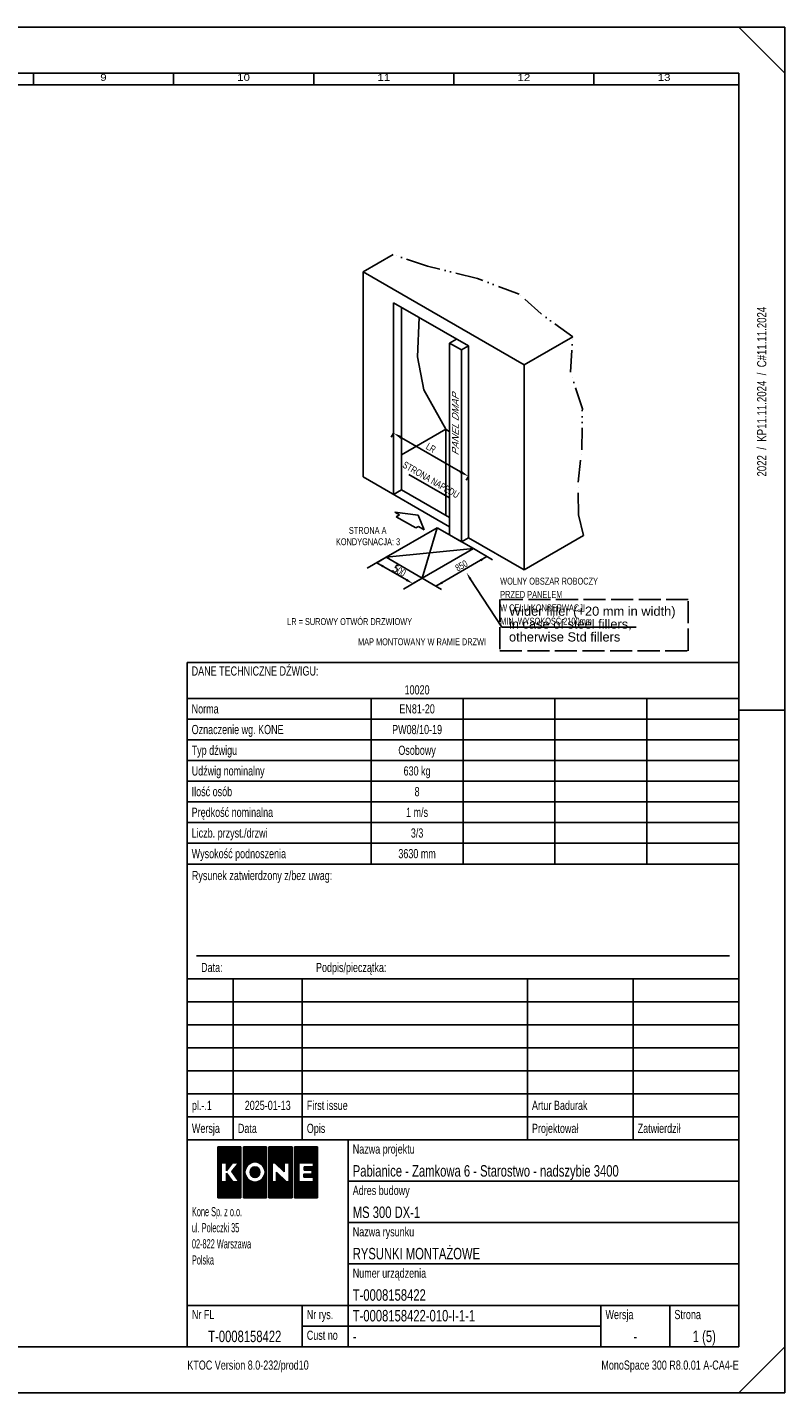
# Model space of a CAD drawing. Header units: millimetres. Extents: x 0 to 6300, y 0 to 4455.
# Tile 23 of 23: x 3828 to 6300, y 0 to 4455. Entities that reach past the tile are written whole.
import ezdxf
from ezdxf.enums import TextEntityAlignment as Align

# ---------------------------------------------------------------- set-up
doc = ezdxf.new("R2010")
doc.units = ezdxf.units.MM
doc.header["$LTSCALE"] = 6
doc.header["$PDSIZE"] = -3
doc.linetypes.add('ACAD_ISO02W100', pattern=[15, 12, -3])
doc.linetypes.add('ACAD_ISO12W100', pattern=[21, 12, -3, 0, -3, 0, -3])
for name, color, linetype in [('CONT_35', 2, 'Continuous'), ('CONT_50', 5, 'Continuous'), ('CONT_70', 4, 'Continuous'), ('DASH_25', 1, 'ACAD_ISO02W100'), ('DASHDD_25', 1, 'ACAD_ISO12W100'), ('DIM_35', 7, 'Continuous'), ('SHEET', 1, 'Continuous'), ('TEXT_35', 2, 'Continuous')]:
    doc.layers.add(name, color=color, linetype=linetype)
doc.styles.add('Arial', font='arial.ttf')
doc.styles.get("Standard").update_dxf_attribs({"font": 'arial.ttf'})
doc.styles.add('Text0.7_Arial', font='arial.ttf', dxfattribs={"width": 0.7})
doc.dimstyles.new('KONE_mm', dxfattribs={"dimscale": 15, "dimtxt": 2, "dimasz": 2, "dimexe": 1, "dimexo": 0, "dimgap": 1, "dimtad": 1, "dimdec": 0, "dimrnd": 0.01, "dimzin": 0, "dimdsep": 46, "dimtxsty": 'Arial', "dimsah": 1, "dimcen": 0, "dimclrd": 256, "dimclre": 256, "dimclrt": 256, "dimadec": 1, "dimazin": 2, "dimtfac": 1, "dimtdec": 0, "dimtmove": 0, "dimatfit": 3, "dimfxl": 1, "dimtolj": 1, "dimtzin": 0, "dimarcsym": 0})

# ---------------------------------------------------------------- blocks, each defined once
blk = doc.blocks.new('Border')
at = {"layer": 'CONT_50', "linetype": 'Continuous'}
blk.add_line((420, 148.5), (410, 148.5), dxfattribs=at)
blk.add_lwpolyline([(410, 10), (410, 287), (10, 287), (10, 10)], close=True, dxfattribs=at)
at = {"layer": 'SHEET', "linetype": 'Continuous'}
for p, q in [((420, 287), (410, 297)), ((256.5, 287), (256.5, 284.5)), ((287, 287), (287, 284.5)), ((317.5, 287), (317.5, 284.5)), ((348, 287), (348, 284.5)), ((378.5, 287), (378.5, 284.5)), ((410, 284.5), (12.5, 284.5)), ((290, 55), (410, 55)), ((290, 55), (290, 39)), ((325, 55), (325, 10)), ((325, 46), (410, 46)), ((290, 39), (290, 29)), ((325, 37), (410, 37)), ((290, 29), (290, 19)), ((325, 28), (410, 28)), ((290, 19), (410, 19)), ((290, 19), (290, 10)), ((315, 19), (315, 10)), ((380, 19), (380, 10)), ((395, 19), (395, 10)), ((380, 14.5), (315, 14.5)), ((420, 10), (410, 0))]:
    blk.add_line(p, q, dxfattribs=at)
blk.add_lwpolyline([(420, 0), (420, 297), (0, 297), (0, 0)], close=True, dxfattribs=at)
at = {"layer": 'SHEET', "width": 1.190476}
for s, p in [('9', (271.75, 286.1)), ('10', (302.25, 286.1)), ('11', (332.75, 286.1)), ('12', (363.25, 286.1)), ('13', (393.75, 286.1))]:
    blk.add_text(s, height=1.5, dxfattribs=at).set_placement(p, align=Align.MIDDLE)
blk = doc.blocks.new('KONE-logo')
at = {"layer": 'SHEET'}
for p, q in [((-14.48, 1.99), (-9.06, 7.41)), ((-14.48, 2.25), (-9.32, 7.41)), ((-14.48, 2.52), (-9.59, 7.41)), ((-14.48, 2.79), (-9.86, 7.41)), ((-14.48, 3.06), (-10.13, 7.41)), ((-14.48, 3.33), (-10.4, 7.41)), ((-14.48, 3.6), (-10.67, 7.41)), ((-14.48, 3.86), (-10.94, 7.41)), ((-14.48, 4.13), (-11.2, 7.41)), ((-14.48, 4.4), (-11.47, 7.41)), ((-14.48, 4.67), (-11.74, 7.41)), ((-14.48, 4.94), (-12.01, 7.41)), ((-14.48, 5.21), (-12.28, 7.41)), ((-14.48, 5.48), (-12.55, 7.41)), ((-14.48, 5.74), (-12.81, 7.41)), ((-14.48, 6.01), (-13.08, 7.41)), ((-14.48, 6.28), (-13.35, 7.41)), ((-14.48, 6.55), (-13.62, 7.41)), ((-14.48, 6.82), (-13.89, 7.41)), ((-14.48, 7.09), (-14.16, 7.41)), ((-14.48, 7.35), (-14.43, 7.41)), ((-14.48, 7.41), (-7.76, 7.41)), ((-14.48, -7.41), (-14.48, 7.41)), ((-13.42, 2.78), (-8.79, 7.41)), ((-13.15, 2.78), (-8.52, 7.41)), ((-12.88, 2.78), (-8.25, 7.41)), ((-12.61, 2.78), (-7.98, 7.41)), ((-12.35, 2.78), (-7.76, 7.36)), ((-12.08, 2.78), (-7.76, 7.09)), ((-12.01, 2.58), (-7.76, 6.83)), ((-12.01, 2.31), (-7.76, 6.56)), ((-12.01, 2.04), (-7.76, 6.29)), ((-12.01, 1.77), (-7.76, 6.02)), ((-12.01, 1.5), (-7.76, 5.75)), ((-12.01, 1.23), (-7.76, 5.48)), ((-12.01, 0.97), (-7.76, 5.21)), ((-9.93, 2.78), (-7.76, 4.95)), ((-9.66, 2.78), (-7.76, 4.68)), ((-9.39, 2.78), (-7.76, 4.41)), ((-9.12, 2.78), (-7.76, 4.14)), ((-7.76, 7.41), (-7.76, -7.41)), ((-7.07, 1.08), (-0.73, 7.41)), ((-7.07, 1.35), (-1, 7.41)), ((-7.07, 1.61), (-1.27, 7.41)), ((-7.07, 1.88), (-1.54, 7.41)), ((-7.07, 2.15), (-1.81, 7.41)), ((-7.07, 2.42), (-2.08, 7.41)), ((-7.07, 2.69), (-2.34, 7.41)), ((-7.07, 2.96), (-2.61, 7.41)), ((-7.07, 3.23), (-2.88, 7.41)), ((-7.07, 3.49), (-3.15, 7.41)), ((-7.07, 3.76), (-3.42, 7.41)), ((-7.07, 4.03), (-3.69, 7.41)), ((-7.07, 4.3), (-3.95, 7.41)), ((-7.07, 4.57), (-4.22, 7.41)), ((-7.07, 4.84), (-4.49, 7.41)), ((-7.07, 5.1), (-4.76, 7.41)), ((-7.07, 5.37), (-5.03, 7.41)), ((-7.07, 5.64), (-5.3, 7.41)), ((-7.07, 5.91), (-5.57, 7.41)), ((-7.07, 6.18), (-5.83, 7.41)), ((-7.07, 6.45), (-6.1, 7.41)), ((-7.07, 6.72), (-6.37, 7.41)), ((-7.07, 6.98), (-6.64, 7.41)), ((-7.07, 7.25), (-6.91, 7.41)), ((-7.07, 7.41), (-0.35, 7.41)), ((-7.07, -7.41), (-7.07, 7.41)), ((-5.6, 2.27), (-0.46, 7.41)), ((-4.87, 2.74), (-0.35, 7.26)), ((-4.45, 2.89), (-0.35, 6.99)), ((-4.11, 2.96), (-0.35, 6.72)), ((-3.82, 2.98), (-0.35, 6.45)), ((-3.55, 2.98), (-0.35, 6.19)), ((-3.3, 2.96), (-0.35, 5.92)), ((-3.08, 2.92), (-0.35, 5.65)), ((-2.86, 2.87), (-0.35, 5.38)), ((-2.66, 2.8), (-0.35, 5.11)), ((-2.47, 2.72), (-0.35, 4.84)), ((-2.3, 2.63), (-0.35, 4.58)), ((-2.13, 2.53), (-0.35, 4.31)), ((-1.97, 2.42), (-0.35, 4.04)), ((-0.35, 7.41), (-0.35, -7.41)), ((0.35, 2.05), (5.71, 7.41)), ((0.35, 2.32), (5.44, 7.41)), ((0.35, 2.59), (5.17, 7.41)), ((0.35, 2.85), (4.91, 7.41)), ((0.35, 3.12), (4.64, 7.41)), ((0.35, 3.39), (4.37, 7.41)), ((0.35, 3.66), (4.1, 7.41)), ((0.35, 3.93), (3.83, 7.41)), ((0.35, 4.2), (3.56, 7.41)), ((0.35, 4.47), (3.29, 7.41)), ((0.35, 4.73), (3.03, 7.41)), ((0.35, 5), (2.76, 7.41)), ((0.35, 5.27), (2.49, 7.41)), ((0.35, 5.54), (2.22, 7.41)), ((0.35, 5.81), (1.95, 7.41)), ((0.35, 6.08), (1.68, 7.41)), ((0.35, 6.34), (1.41, 7.41)), ((0.35, 6.61), (1.15, 7.41)), ((0.35, 6.88), (0.88, 7.41)), ((0.35, 7.15), (0.61, 7.41)), ((0.35, 7.41), (7.07, 7.41)), ((0.35, -7.41), (0.35, 7.41)), ((1.32, 2.75), (5.98, 7.41)), ((1.59, 2.75), (6.25, 7.41)), ((1.86, 2.75), (6.52, 7.41)), ((2.11, 2.74), (6.78, 7.41)), ((2.25, 2.61), (7.05, 7.41)), ((2.39, 2.48), (7.07, 7.16)), ((2.52, 2.34), (7.07, 6.89)), ((2.66, 2.21), (7.07, 6.62)), ((2.79, 2.08), (7.07, 6.35)), ((2.93, 1.95), (7.07, 6.08)), ((3.07, 1.81), (7.07, 5.82)), ((3.2, 1.68), (7.07, 5.55)), ((3.34, 1.55), (7.07, 5.28)), ((4.81, 2.75), (7.07, 5.01)), ((5.08, 2.75), (7.07, 4.74)), ((5.35, 2.75), (7.07, 4.47)), ((5.62, 2.75), (7.07, 4.2)), ((7.07, 7.41), (7.07, -7.41)), ((7.76, 1.68), (13.5, 7.41)), ((7.76, 1.95), (13.23, 7.41)), ((7.76, 2.21), (12.96, 7.41)), ((7.76, 2.48), (12.69, 7.41)), ((7.76, 2.75), (12.42, 7.41)), ((7.76, 3.02), (12.15, 7.41)), ((7.76, 3.29), (11.89, 7.41)), ((7.76, 3.56), (11.62, 7.41)), ((7.76, 3.83), (11.35, 7.41)), ((7.76, 4.09), (11.08, 7.41)), ((7.76, 4.36), (10.81, 7.41)), ((7.76, 4.63), (10.54, 7.41)), ((7.76, 4.9), (10.27, 7.41)), ((7.76, 5.17), (10.01, 7.41)), ((7.76, 5.44), (9.74, 7.41)), ((7.76, 5.71), (9.47, 7.41)), ((7.76, 5.97), (9.2, 7.41)), ((7.76, 6.24), (8.93, 7.41)), ((7.76, 6.51), (8.66, 7.41)), ((7.76, 6.78), (8.4, 7.41)), ((7.76, 7.05), (8.13, 7.41)), ((7.76, 7.32), (7.86, 7.41)), ((7.76, 7.41), (14.48, 7.41)), ((7.76, -7.41), (7.76, 7.41)), ((9.13, 2.78), (13.77, 7.41)), ((9.4, 2.78), (14.03, 7.41)), ((9.67, 2.78), (14.3, 7.41)), ((9.94, 2.78), (14.48, 7.32)), ((10.21, 2.78), (14.48, 7.06)), ((10.48, 2.78), (14.48, 6.79)), ((10.74, 2.78), (14.48, 6.52)), ((11.01, 2.78), (14.48, 6.25)), ((11.28, 2.78), (14.48, 5.98)), ((11.55, 2.78), (14.48, 5.71)), ((11.82, 2.78), (14.48, 5.44)), ((12.09, 2.78), (14.48, 5.18)), ((12.35, 2.78), (14.48, 4.91)), ((12.62, 2.78), (14.48, 4.64)), ((12.89, 2.78), (14.48, 4.37)), ((13.16, 2.78), (14.48, 4.1)), ((14.48, 7.41), (14.48, -7.41)), ((-14.48, 1.72), (-13.5, 2.69)), ((-14.48, 1.45), (-13.5, 2.43)), ((-14.48, 1.18), (-13.5, 2.16)), ((-14.48, 0.91), (-13.5, 1.89)), ((-14.48, 0.64), (-13.5, 1.62)), ((-14.48, 0.37), (-13.5, 1.35)), ((-14.48, 0.11), (-13.5, 1.08)), ((-14.48, -0.16), (-13.5, 0.82)), ((-14.48, -0.43), (-13.5, 0.55)), ((-14.48, -0.7), (-13.5, 0.28)), ((-14.48, -0.97), (-13.5, 0.01)), ((-13.5, 2.78), (-12.01, 2.78)), ((-13.5, -2.73), (-13.5, 2.78)), ((-12.01, 0.41), (-10.18, 2.78)), ((-12.01, 2.78), (-12.01, 0.41)), ((-12.01, 0.7), (-11.04, 1.67)), ((-12.01, 0.43), (-11.95, 0.49)), ((-8.43, 2.78), (-10.41, 0.21)), ((-10.41, 0.21), (-8.25, -2.73)), ((-10.39, 0.17), (-7.76, 2.8)), ((-10.28, 0.02), (-7.76, 2.53)), ((-10.18, 2.78), (-8.43, 2.78)), ((-10.16, -0.14), (-7.76, 2.26)), ((-10.05, -0.29), (-7.76, 1.99)), ((-9.93, -0.45), (-7.76, 1.72)), ((-9.82, -0.6), (-7.76, 1.46)), ((-9.71, 1.12), (-7.76, 3.07)), ((-9.71, -0.76), (-7.76, 1.19)), ((-9.59, -0.91), (-7.76, 0.92)), ((-9.48, -1.06), (-7.76, 0.65)), ((-9.36, -1.22), (-7.76, 0.38)), ((-9.25, -1.37), (-7.76, 0.11)), ((-8.86, 2.78), (-7.76, 3.87)), ((-8.81, 2.29), (-7.76, 3.34)), ((-8.59, 2.78), (-7.76, 3.6)), ((-7.07, 0.81), (-5.89, 1.98)), ((-7.07, 0.54), (-6.36, 1.25)), ((-7.07, 0.27), (-6.5, 0.84)), ((-7.07, 0), (-6.57, 0.5)), ((-7.07, -0.27), (-6.6, 0.2)), ((-5.1, 0.09), (-3.58, 1.61)), ((-5.09, -0.17), (-3.36, 1.56)), ((-5.07, 0.39), (-3.85, 1.61)), ((-5.05, -0.39), (-3.16, 1.49)), ((-4.98, -0.6), (-2.99, 1.39)), ((-4.94, 0.79), (-4.22, 1.51)), ((-4.9, -0.78), (-2.84, 1.27)), ((-4.79, -0.94), (-2.71, 1.14)), ((-4.67, -1.09), (-2.6, 0.99)), ((-4.53, -1.22), (-2.5, 0.81)), ((-4.38, -1.33), (-2.42, 0.63)), ((-4.2, -1.42), (-2.36, 0.42)), ((-4, -1.49), (-2.32, 0.18)), ((-1.82, 2.3), (-0.35, 3.77)), ((-1.68, 2.17), (-0.35, 3.5)), ((-1.54, 2.04), (-0.35, 3.23)), ((-1.42, 1.89), (-0.35, 2.96)), ((-1.31, 1.74), (-0.35, 2.7)), ((-1.2, 1.57), (-0.35, 2.43)), ((-1.1, 1.4), (-0.35, 2.16)), ((-1.02, 1.22), (-0.35, 1.89)), ((-0.94, 1.03), (-0.35, 1.62)), ((-0.88, 0.82), (-0.35, 1.35)), ((-0.84, -0.48), (-0.35, 0.01)), ((-0.83, 0.6), (-0.35, 1.09)), ((-0.8, 0.36), (-0.35, 0.82)), ((-0.8, -0.17), (-0.35, 0.28)), ((-0.79, 0.11), (-0.35, 0.55)), ((0.35, 1.78), (1.25, 2.68)), ((0.35, 1.51), (1.25, 2.41)), ((0.35, 1.24), (1.25, 2.14)), ((0.35, 0.97), (1.25, 1.88)), ((0.35, 0.71), (1.25, 1.61)), ((0.35, 0.44), (1.25, 1.34)), ((0.35, 0.17), (1.25, 1.07)), ((0.35, -0.1), (1.25, 0.8)), ((0.35, -0.37), (1.25, 0.53)), ((0.35, -0.64), (1.25, 0.27)), ((1.25, 2.75), (1.25, -2.73)), ((2.1, 2.75), (1.25, 2.75)), ((4.8, 0.13), (2.1, 2.75)), ((3.47, 1.42), (4.8, 2.74)), ((3.61, 1.28), (4.8, 2.48)), ((3.75, 1.15), (4.8, 2.21)), ((3.88, 1.02), (4.8, 1.94)), ((4.02, 0.89), (4.8, 1.67)), ((4.16, 0.76), (4.8, 1.4)), ((4.29, 0.62), (4.8, 1.13)), ((4.43, 0.49), (4.8, 0.86)), ((4.56, 0.36), (4.8, 0.6)), ((4.7, 0.23), (4.8, 0.33)), ((4.8, 2.75), (4.8, 0.13)), ((6.22, 2.75), (4.8, 2.75)), ((5.89, 2.75), (7.07, 3.94)), ((6.15, 2.75), (7.07, 3.67)), ((6.22, 2.55), (7.07, 3.4)), ((6.22, 2.28), (7.07, 3.13)), ((6.22, 2.01), (7.07, 2.86)), ((6.22, -2.73), (6.22, 2.75)), ((6.22, 1.74), (7.07, 2.59)), ((6.22, 1.48), (7.07, 2.33)), ((6.22, 1.21), (7.07, 2.06)), ((6.22, 0.94), (7.07, 1.79)), ((6.22, 0.67), (7.07, 1.52)), ((6.22, 0.4), (7.07, 1.25)), ((6.22, 0.13), (7.07, 0.98)), ((6.22, -0.14), (7.07, 0.71)), ((6.22, -0.4), (7.07, 0.45)), ((6.22, -0.67), (7.07, 0.18)), ((7.76, 1.41), (9.02, 2.67)), ((7.76, 1.14), (9.02, 2.4)), ((7.76, 0.87), (9.02, 2.13)), ((7.76, 0.6), (9.02, 1.87)), ((7.76, 0.34), (9.02, 1.6)), ((7.76, 0.07), (9.02, 1.33)), ((7.76, -0.2), (9.02, 1.06)), ((7.76, -0.47), (9.02, 0.79)), ((7.76, -0.74), (9.02, 0.52)), ((7.76, -1.01), (9.02, 0.25)), ((9.02, 2.78), (13.25, 2.78)), ((9.02, -2.73), (9.02, 2.78)), ((10.54, 0.7), (11.39, 1.54)), ((10.54, 0.97), (11.12, 1.54)), ((10.54, 1.24), (10.85, 1.54)), ((10.54, 1.51), (10.58, 1.54)), ((10.54, 1.54), (10.54, 0.62)), ((13.25, 1.54), (10.54, 1.54)), ((10.54, 0.62), (12.94, 0.62)), ((10.73, 0.62), (11.66, 1.54)), ((11, 0.62), (11.92, 1.54)), ((11.27, 0.62), (12.19, 1.54)), ((11.54, 0.62), (12.46, 1.54)), ((11.8, 0.62), (12.73, 1.54)), ((12.07, 0.62), (13, 1.54)), ((12.16, -1.44), (14.48, 0.88)), ((12.34, 0.62), (14.48, 2.76)), ((12.43, -1.44), (14.48, 0.61)), ((12.61, 0.62), (14.48, 2.49)), ((12.7, -1.44), (14.48, 0.34)), ((12.88, 0.62), (14.48, 2.22)), ((12.94, 0.41), (14.48, 1.95)), ((12.94, 0.14), (14.48, 1.69)), ((12.94, -0.13), (14.48, 1.42)), ((12.94, -0.4), (14.48, 1.15)), ((12.94, 0.62), (12.94, -0.57)), ((12.97, -1.44), (14.48, 0.07)), ((13.25, 2.6), (14.48, 3.83)), ((13.25, 2.33), (14.48, 3.57)), ((13.25, 2.06), (14.48, 3.3)), ((13.25, 1.79), (14.48, 3.03)), ((13.25, 2.78), (13.25, 1.54)), ((-14.48, -1.24), (-13.5, -0.26)), ((-14.48, -1.51), (-13.5, -0.53)), ((-14.48, -1.77), (-13.5, -0.8)), ((-14.48, -2.04), (-13.5, -1.06)), ((-14.48, -2.31), (-13.5, -1.33)), ((-14.48, -2.58), (-13.5, -1.6)), ((-14.48, -5.26), (-10.9, -1.69)), ((-14.48, -5.53), (-10.79, -1.84)), ((-14.48, -2.85), (-13.5, -1.87)), ((-14.48, -5.8), (-10.68, -1.99)), ((-14.48, -3.12), (-13.5, -2.14)), ((-14.48, -6.07), (-10.56, -2.15)), ((-14.48, -6.34), (-10.45, -2.3)), ((-14.48, -3.38), (-13.5, -2.41)), ((-14.48, -6.61), (-10.33, -2.46)), ((-14.48, -6.87), (-10.22, -2.61)), ((-14.48, -3.65), (-13.5, -2.67)), ((-14.48, -7.41), (-9.8, -2.73)), ((-14.48, -7.14), (-10.07, -2.73)), ((-14.48, -5), (-12.21, -2.73)), ((-14.48, -4.73), (-12.48, -2.73)), ((-14.48, -4.46), (-12.75, -2.73)), ((-14.48, -4.19), (-13.02, -2.73)), ((-14.48, -3.92), (-13.29, -2.73)), ((-14.21, -7.41), (-9.53, -2.73)), ((-13.95, -7.41), (-9.26, -2.73)), ((-13.68, -7.41), (-8.99, -2.73)), ((-11.99, -2.73), (-13.5, -2.73)), ((-13.41, -7.41), (-8.72, -2.73)), ((-13.14, -7.41), (-8.46, -2.73)), ((-12.87, -7.41), (-7.76, -2.3)), ((-12.6, -7.41), (-7.76, -2.57)), ((-12.33, -7.41), (-7.76, -2.84)), ((-12.07, -7.41), (-7.76, -3.11)), ((-11.99, -0.23), (-11.99, -2.73)), ((-10.13, -2.73), (-11.99, -0.23)), ((-11.99, -0.35), (-11.93, -0.3)), ((-11.99, -0.62), (-11.82, -0.45)), ((-11.99, -0.89), (-11.71, -0.61)), ((-11.99, -1.16), (-11.59, -0.76)), ((-11.99, -1.42), (-11.48, -0.92)), ((-11.99, -1.69), (-11.36, -1.07)), ((-11.99, -1.96), (-11.25, -1.22)), ((-11.99, -2.23), (-11.13, -1.38)), ((-11.99, -2.5), (-11.02, -1.53)), ((-11.8, -7.41), (-7.76, -3.38)), ((-11.53, -7.41), (-7.76, -3.65)), ((-11.26, -7.41), (-7.76, -3.91)), ((-8.25, -2.73), (-10.13, -2.73)), ((-9.14, -1.53), (-7.76, -0.15)), ((-9.02, -1.68), (-7.76, -0.42)), ((-8.91, -1.84), (-7.76, -0.69)), ((-8.79, -1.99), (-7.76, -0.96)), ((-8.68, -2.15), (-7.76, -1.23)), ((-8.57, -2.3), (-7.76, -1.5)), ((-8.45, -2.46), (-7.76, -1.77)), ((-8.34, -2.61), (-7.76, -2.03)), ((-7.07, -0.53), (-6.6, -0.07)), ((-7.07, -0.8), (-6.58, -0.31)), ((-7.07, -1.07), (-6.54, -0.54)), ((-7.07, -1.34), (-6.48, -0.75)), ((-7.07, -1.61), (-6.41, -0.95)), ((-7.07, -1.88), (-6.34, -1.14)), ((-7.07, -2.14), (-6.25, -1.32)), ((-7.07, -2.41), (-6.15, -1.49)), ((-7.07, -2.68), (-6.04, -1.65)), ((-7.07, -2.95), (-5.92, -1.8)), ((-7.07, -3.22), (-5.79, -1.94)), ((-7.07, -3.49), (-5.65, -2.07)), ((-7.07, -3.76), (-5.51, -2.2)), ((-7.07, -4.02), (-5.36, -2.31)), ((-7.07, -4.29), (-5.19, -2.42)), ((-7.07, -7.25), (-2.3, -2.47)), ((-7.07, -4.56), (-5.02, -2.51)), ((-7.07, -4.83), (-4.84, -2.6)), ((-7.07, -5.1), (-4.64, -2.67)), ((-7.07, -6.98), (-2.77, -2.68)), ((-7.07, -5.37), (-4.44, -2.74)), ((-7.07, -6.71), (-3.14, -2.78)), ((-7.07, -5.63), (-4.22, -2.78)), ((-7.07, -6.44), (-3.45, -2.82)), ((-7.07, -5.9), (-3.98, -2.82)), ((-7.07, -6.17), (-3.73, -2.83)), ((-6.97, -7.41), (-0.35, -0.79)), ((-6.7, -7.41), (-0.35, -1.06)), ((-6.43, -7.41), (-0.35, -1.33)), ((-6.16, -7.41), (-0.35, -1.6)), ((-5.89, -7.41), (-0.35, -1.87)), ((-5.62, -7.41), (-0.35, -2.14)), ((-5.35, -7.41), (-0.35, -2.41)), ((-5.09, -7.41), (-0.35, -2.67)), ((-4.82, -7.41), (-0.35, -2.94)), ((-4.55, -7.41), (-0.35, -3.21)), ((-4.28, -7.41), (-0.35, -3.48)), ((-4.01, -7.41), (-0.35, -3.75)), ((-3.76, -1.52), (-2.32, -0.09)), ((-3.47, -1.5), (-2.38, -0.41)), ((-3.01, -1.31), (-2.6, -0.9)), ((-1.14, -1.32), (-0.35, -0.53)), ((-0.94, -0.85), (-0.35, -0.26)), ((0.35, -0.9), (1.25, 0)), ((0.35, -1.17), (1.25, -0.27)), ((0.35, -1.44), (1.25, -0.54)), ((0.35, -1.71), (1.25, -0.81)), ((0.35, -1.98), (1.25, -1.08)), ((0.35, -2.25), (1.25, -1.35)), ((0.35, -5.2), (4.1, -1.45)), ((0.35, -5.47), (4.24, -1.58)), ((0.35, -2.52), (1.25, -1.61)), ((0.35, -5.74), (4.38, -1.71)), ((0.35, -6.01), (4.51, -1.84)), ((0.35, -2.78), (1.25, -1.88)), ((0.35, -6.27), (4.65, -1.97)), ((0.35, -6.54), (4.79, -2.1)), ((0.35, -3.05), (1.25, -2.15)), ((0.35, -6.81), (4.93, -2.23)), ((0.35, -7.08), (5.06, -2.36)), ((0.35, -3.32), (1.25, -2.42)), ((0.35, -7.35), (5.2, -2.49)), ((0.35, -3.59), (1.25, -2.69)), ((0.35, -4.93), (2.55, -2.73)), ((0.35, -4.66), (2.28, -2.73)), ((0.35, -4.39), (2.01, -2.73)), ((0.35, -4.13), (1.75, -2.73)), ((0.35, -3.86), (1.48, -2.73)), ((0.55, -7.41), (5.34, -2.63)), ((0.82, -7.41), (5.5, -2.73)), ((1.09, -7.41), (5.77, -2.73)), ((1.25, -2.73), (2.59, -2.73)), ((1.36, -7.41), (6.04, -2.73)), ((1.63, -7.41), (7.07, -1.97)), ((1.89, -7.41), (7.07, -2.24)), ((2.16, -7.41), (7.07, -2.51)), ((2.43, -7.41), (7.07, -2.78)), ((2.59, -0.01), (2.59, 0)), ((2.59, 0), (5.45, -2.73)), ((2.59, -2.73), (2.59, 0)), ((2.59, -0.28), (2.73, -0.13)), ((2.59, -0.54), (2.87, -0.27)), ((2.59, -0.81), (3, -0.4)), ((2.59, -1.08), (3.14, -0.53)), ((2.59, -1.35), (3.28, -0.66)), ((2.59, -1.62), (3.42, -0.79)), ((2.59, -1.89), (3.55, -0.92)), ((2.59, -2.15), (3.69, -1.05)), ((2.59, -2.42), (3.83, -1.18)), ((2.59, -2.69), (3.96, -1.31)), ((2.7, -7.41), (7.07, -3.04)), ((2.97, -7.41), (7.07, -3.31)), ((3.24, -7.41), (7.07, -3.58)), ((3.51, -7.41), (7.07, -3.85)), ((5.45, -2.73), (6.22, -2.73)), ((6.22, -0.94), (7.07, -0.09)), ((6.22, -1.21), (7.07, -0.36)), ((6.22, -1.48), (7.07, -0.63)), ((6.22, -1.75), (7.07, -0.9)), ((6.22, -2.01), (7.07, -1.17)), ((6.22, -2.28), (7.07, -1.43)), ((6.22, -2.55), (7.07, -1.7)), ((7.76, -1.28), (9.02, -0.01)), ((7.76, -1.54), (9.02, -0.28)), ((7.76, -1.81), (9.02, -0.55)), ((7.76, -2.08), (9.02, -0.82)), ((7.76, -2.35), (9.02, -1.09)), ((7.76, -2.62), (9.02, -1.36)), ((7.76, -2.89), (9.02, -1.62)), ((7.76, -3.15), (9.02, -1.89)), ((7.76, -3.42), (9.02, -2.16)), ((7.76, -3.69), (9.02, -2.43)), ((7.76, -3.96), (9.02, -2.7)), ((7.76, -7.18), (12.22, -2.73)), ((7.76, -6.91), (11.95, -2.73)), ((7.76, -6.65), (11.68, -2.73)), ((7.76, -6.38), (11.41, -2.73)), ((7.76, -6.11), (11.14, -2.73)), ((7.76, -5.84), (10.87, -2.73)), ((7.76, -5.57), (10.61, -2.73)), ((7.76, -5.3), (10.34, -2.73)), ((7.76, -5.03), (10.07, -2.73)), ((7.76, -4.77), (9.8, -2.73)), ((7.76, -4.5), (9.53, -2.73)), ((7.76, -4.23), (9.26, -2.73)), ((7.8, -7.41), (12.49, -2.73)), ((8.07, -7.41), (12.75, -2.73)), ((8.34, -7.41), (13.02, -2.73)), ((8.61, -7.41), (14.48, -1.54)), ((8.88, -7.41), (14.48, -1.8)), ((13.25, -2.73), (9.02, -2.73)), ((9.14, -7.41), (14.48, -2.07)), ((9.41, -7.41), (14.48, -2.34)), ((9.68, -7.41), (14.48, -2.61)), ((9.95, -7.41), (14.48, -2.88)), ((10.22, -7.41), (14.48, -3.15)), ((10.49, -7.41), (14.48, -3.42)), ((10.52, -1.21), (11.16, -0.57)), ((10.52, -0.94), (10.89, -0.57)), ((10.52, -0.67), (10.62, -0.57)), ((10.52, -0.57), (10.52, -1.44)), ((12.94, -0.57), (10.52, -0.57)), ((10.52, -1.44), (13.25, -1.44)), ((10.55, -1.44), (11.43, -0.57)), ((10.75, -7.41), (14.48, -3.68)), ((10.82, -1.44), (11.69, -0.57)), ((11.02, -7.41), (14.48, -3.95)), ((11.09, -1.44), (11.96, -0.57)), ((11.36, -1.44), (12.23, -0.57)), ((11.62, -1.44), (12.5, -0.57)), ((11.89, -1.44), (12.77, -0.57)), ((13.23, -1.44), (14.48, -0.19)), ((13.25, -1.7), (14.48, -0.46)), ((13.25, -1.97), (14.48, -0.73)), ((13.25, -2.23), (14.48, -1)), ((13.25, -2.5), (14.48, -1.27)), ((13.25, -1.44), (13.25, -2.73)), ((-7.76, -7.41), (-14.48, -7.41)), ((-10.99, -7.41), (-7.76, -4.18)), ((-10.72, -7.41), (-7.76, -4.45)), ((-10.46, -7.41), (-7.76, -4.72)), ((-10.19, -7.41), (-7.76, -4.99)), ((-9.92, -7.41), (-7.76, -5.26)), ((-9.65, -7.41), (-7.76, -5.52)), ((-9.38, -7.41), (-7.76, -5.79)), ((-9.11, -7.41), (-7.76, -6.06)), ((-8.84, -7.41), (-7.76, -6.33)), ((-8.58, -7.41), (-7.76, -6.6)), ((-8.31, -7.41), (-7.76, -6.87)), ((-8.04, -7.41), (-7.76, -7.14)), ((-7.77, -7.41), (-7.76, -7.4)), ((-0.35, -7.41), (-7.07, -7.41)), ((-3.74, -7.41), (-0.35, -4.02)), ((-3.47, -7.41), (-0.35, -4.28)), ((-3.21, -7.41), (-0.35, -4.55)), ((-2.94, -7.41), (-0.35, -4.82)), ((-2.67, -7.41), (-0.35, -5.09)), ((-2.4, -7.41), (-0.35, -5.36)), ((-2.13, -7.41), (-0.35, -5.63)), ((-1.86, -7.41), (-0.35, -5.9)), ((-1.6, -7.41), (-0.35, -6.16)), ((-1.33, -7.41), (-0.35, -6.43)), ((-1.06, -7.41), (-0.35, -6.7)), ((-0.79, -7.41), (-0.35, -6.97)), ((-0.52, -7.41), (-0.35, -7.24)), ((7.07, -7.41), (0.35, -7.41)), ((3.77, -7.41), (7.07, -4.12)), ((4.04, -7.41), (7.07, -4.39)), ((4.31, -7.41), (7.07, -4.66)), ((4.58, -7.41), (7.07, -4.92)), ((4.85, -7.41), (7.07, -5.19)), ((5.12, -7.41), (7.07, -5.46)), ((5.39, -7.41), (7.07, -5.73)), ((5.65, -7.41), (7.07, -6)), ((5.92, -7.41), (7.07, -6.27)), ((6.19, -7.41), (7.07, -6.53)), ((6.46, -7.41), (7.07, -6.8)), ((6.73, -7.41), (7.07, -7.07)), ((7, -7.41), (7.07, -7.34)), ((14.48, -7.41), (7.76, -7.41)), ((11.29, -7.41), (14.48, -4.22)), ((11.56, -7.41), (14.48, -4.49)), ((11.83, -7.41), (14.48, -4.76)), ((12.1, -7.41), (14.48, -5.03)), ((12.37, -7.41), (14.48, -5.29)), ((12.63, -7.41), (14.48, -5.56)), ((12.9, -7.41), (14.48, -5.83)), ((13.17, -7.41), (14.48, -6.1)), ((13.44, -7.41), (14.48, -6.37)), ((13.71, -7.41), (14.48, -6.64)), ((13.98, -7.41), (14.48, -6.91)), ((14.24, -7.41), (14.48, -7.17))]:
    blk.add_line(p, q, dxfattribs=at)
for centre, major_axis, ratio in [((-3.69, 0.08), (2.91, 0), 1), ((-3.71, 0.05), (0, 1.57), 0.887556)]:
    blk.add_ellipse(centre, major_axis=major_axis, ratio=ratio, dxfattribs=at)
blk = doc.blocks.new('Logo_KONE_A3')
at = {"xscale": 0.75, "yscale": 0.75, "zscale": 0.75}
blk.add_blockref('KONE-logo', (0, 0), dxfattribs=at)
blk = doc.blocks.new('Border1_A1_0')
at = {"layer": 'TEXT_35', "color": 2, "width": 0.7}
for tag, p in [('{DWG_PROJECTNAME}', (4890, 705)), ('{BORDER_SITEADDRESS}', (4890, 570)), ('{BORDER_DRAWINGTITLE}', (4890, 435)), ('{ELEVATORNUMBERLIST@}', (4890, 300)), ('{BORDER_DRAWINGNAME}', (4890, 232.5)), ('{BORDER_CUSTOMREFERENCENBR$}', (4890, 165))]:
    blk.add_attdef(tag, p, '', height=37.5, dxfattribs=at)
for tag, p in [('{BORDER_FLNUMBER}', (4537.5, 165)), ('{BORDER_ISSUE}', (5812.5, 165)), ('{BORDER_PAGENUMBER}', (6037.5, 165))]:
    blk.add_attdef(tag, text='', height=37.5, dxfattribs=at).set_placement(p, align=Align.CENTER)
blk = doc.blocks.new('Revision_Border1_A1_0')
at = {"layer": 'TEXT_35', "width": 0.7}
for tag, p in [('{BORDER_VERSIO6}', (4365, 1312.5)), ('{BORDER_DESCRIPTION6}', (4740, 1312.5)), ('{BORDER_DESIGNED6}', (5475, 1312.5)), ('{BORDER_APPROVED6}', (5820, 1312.5)), ('{BORDER_VERSIO5}', (4365, 1237.5)), ('{BORDER_DESCRIPTION5}', (4740, 1237.5)), ('{BORDER_DESIGNED5}', (5475, 1237.5)), ('{BORDER_APPROVED5}', (5820, 1237.5)), ('{BORDER_VERSIO4}', (4365, 1162.5)), ('{BORDER_DESCRIPTION4}', (4740, 1162.5)), ('{BORDER_DESIGNED4}', (5475, 1162.5)), ('{BORDER_APPROVED4}', (5820, 1162.5)), ('{BORDER_VERSIO3}', (4365, 1087.5)), ('{BORDER_DESCRIPTION3}', (4740, 1087.5)), ('{BORDER_DESIGNED3}', (5475, 1087.5)), ('{BORDER_APPROVED3}', (5820, 1087.5)), ('{BORDER_VERSIO2}', (4365, 1012.5)), ('{BORDER_DESCRIPTION2}', (4740, 1012.5)), ('{BORDER_DESIGNED2}', (5475, 1012.5)), ('{BORDER_APPROVED2}', (5820, 1012.5)), ('{BORDER_VERSIO1}', (4365, 937.5)), ('{BORDER_DESCRIPTION1}', (4740, 937.5)), ('{BORDER_DESIGNED1}', (5475, 937.5)), ('{BORDER_APPROVED1}', (5820, 937.5))]:
    blk.add_attdef(tag, text='', height=30, dxfattribs=at).set_placement(p, align=Align.MIDDLE_LEFT)
for tag, p in [('{BORDER_DATE6}', (4612.5, 1312.5)), ('{BORDER_DATE5}', (4612.5, 1237.5)), ('{BORDER_DATE4}', (4612.5, 1162.5)), ('{BORDER_DATE3}', (4612.5, 1087.5)), ('{BORDER_DATE2}', (4612.5, 1012.5)), ('{BORDER_DATE1}', (4612.5, 937.5))]:
    blk.add_attdef(tag, text='', height=30, dxfattribs=at).set_placement(p, align=Align.MIDDLE_CENTER)
blk = doc.blocks.new('*D712')
at = {"layer": 'Defpoints', "color": 0, "transparency": 16777216}
for p in [(5023.3, 3130.9), (5267.4, 2989.9), (5267.4, 2989.9)]:
    blk.add_point(p, dxfattribs=at)
at = {"layer": 'DIM_35', "lineweight": -2, "transparency": 16777216}
for p, q in [((5023.3, 3130.9), (5015.8, 3117.9)), ((5049.3, 3115.9), (5241.4, 3004.9)), ((5267.4, 2989.9), (5259.9, 2977))]:
    blk.add_line(p, q, dxfattribs=at)
at = {"layer": 'DIM_35', "transparency": 16777216}
for points in [[(5051.8, 3120.2), (5046.8, 3111.6), (5023.3, 3130.9)], [(5243.9, 3009.3), (5238.9, 3000.6), (5267.4, 2989.9)]]:
    blk.add_solid(points, dxfattribs=at)

msp = doc.modelspace()

# ---------------------------------------------------------------- linework, layer by layer
at = {"layer": 'CONT_35'}
for p, q in [((5043, 2864.4), (5027.5, 2873.3)), ((5027.5, 2873.3), (5104, 2862.9)), ((5043, 2864.4), (5032.1, 2858.1)), ((5095.5, 2821.4), (5032.1, 2858.1)), ((5104, 2862.9), (5123.3, 2815.8)), ((5104.6, 2826.6), (5095.5, 2821.4)), ((5123.3, 2815.8), (5104.6, 2826.6))]:
    msp.add_line(p, q, dxfattribs=at)
at = {"layer": 'CONT_70'}
for p, q in [((4923.7, 3656.9), (5021.9, 3713.6)), ((5449.5, 3353.3), (4923.7, 3656.9)), ((4923.7, 3656.9), (4923.7, 2988)), ((5023.3, 2930.5), (5023.3, 3556.3)), ((5267.4, 3415.3), (5023.3, 3556.3)), ((5049.4, 3541.2), (5049.4, 2945.6)), ((5205.7, 3424.9), (5228.3, 3437.9)), ((5449.5, 3353.3), (5608.4, 3445)), ((5244.8, 3402.3), (5205.7, 3424.9)), ((5205.7, 2799.1), (5205.7, 3424.9)), ((5244.8, 3402.3), (5267.4, 3415.3)), ((5244.8, 2776.5), (5244.8, 3402.3)), ((5267.4, 2789.5), (5267.4, 3415.3)), ((5449.5, 3353.3), (5449.5, 2684.4)), ((5205.7, 2825.2), (4923.7, 2988)), ((5049.4, 2945.6), (5023.3, 2930.5)), ((5205.7, 2855.4), (5049.4, 2945.6)), ((4998.9, 2726), (5165.7, 2822.2)), ((5165.7, 2822.2), (5117, 2657.7)), ((5283.8, 2754), (5165.7, 2822.2)), ((5244.8, 2776.5), (5205.7, 2799.1)), ((5244.8, 2776.5), (5267.4, 2789.5)), ((5306.4, 2767), (5267.4, 2789.5)), ((5267.4, 2789.5), (5449.5, 2684.4)), ((5449.5, 2684.4), (5643.6, 2796.5)), ((4998.9, 2726), (5283.8, 2754)), ((5117, 2657.7), (4998.9, 2726)), ((5117, 2657.7), (5283.8, 2754))]:
    msp.add_line(p, q, dxfattribs=at)
at = {"layer": 'DASH_25'}
msp.add_lwpolyline([(5370, 2421), (5985.4, 2421), (5985.4, 2587.5), (5370, 2587.5)], close=True, dxfattribs=at)
at = {"layer": 'DASHDD_25'}
for p, q in [((5134.2, 3675.6), (5021.9, 3713.6)), ((5296.8, 3635.4), (5134.2, 3675.6)), ((5433.2, 3584.7), (5296.8, 3635.4)), ((5504.9, 3520), (5433.2, 3584.7)), ((5608.4, 3445), (5504.9, 3520)), ((5601, 3329.5), (5608.4, 3445)), ((5639.5, 3210.6), (5601, 3329.5)), ((5637.7, 3076), (5639.5, 3210.6)), ((5625.5, 2971.1), (5637.7, 3076)), ((5627.2, 2864.4), (5625.5, 2971.1)), ((5643.6, 2796.5), (5627.2, 2864.4))]:
    msp.add_line(p, q, dxfattribs=at)
at = {"layer": 'DASHDD_25', "linetype": 'Continuous'}
for p, q in [((5107.2, 3507.8), (5101, 3380.2)), ((5101, 3380.2), (5122, 3271.8)), ((5122, 3271.8), (5194.3, 3144.2)), ((5049.4, 3060.6), (5194.3, 3144.2)), ((5194.3, 2861.9), (5194.3, 3144.2)), ((5194.3, 3144.2), (5205.7, 3134.9))]:
    msp.add_line(p, q, dxfattribs=at)
at = {"layer": 'DIM_35'}
for p, q in [((5073, 2996.3), (5205.7, 2919.6)), ((4937.4, 2690.4), (4998.9, 2726)), ((4968.1, 2708.2), (4998.9, 2726)), ((5161.5, 2631.5), (5328, 2727.9)), ((5346, 2717.3), (5283.8, 2754)), ((4968.8, 2707.9), (5065.5, 2652.1)), ((5055.5, 2622.2), (5117, 2657.7)), ((5086.3, 2640), (5117, 2657.7)), ((5179.2, 2621), (5117, 2657.7))]:
    msp.add_line(p, q, dxfattribs=at)
for points in [[(5190.3, 2932.3), (5187, 2926.6), (5205.7, 2919.6)], [(4991.6, 2699.4), (4987.6, 2692.4), (4968.8, 2707.9)], [(5063.4, 2648.5), (5067.4, 2655.5), (5086.3, 2640)], [(5180.4, 2647), (5184.4, 2640), (5161.5, 2631.5)]]:
    msp.add_solid(points, dxfattribs=at)
at = {"layer": 'DIM_35', "linetype": 'ByBlock'}
msp.add_solid([(5305.2, 2719.4), (5309.2, 2712.4), (5328, 2727.9)], dxfattribs=at)
at = {"layer": 'SHEET', "linetype": 'Continuous'}
for p, q in [((4350, 2383), (4350, 1725)), ((4350, 2383), (6150, 2383)), ((4350, 2265), (6150, 2265)), ((4950, 2265), (4950, 1725)), ((5250, 2265), (5250, 1725)), ((5550, 2265), (5550, 1725)), ((5850, 2265), (5850, 1725)), ((4350, 2197.5), (6150, 2197.5)), ((4350, 2130), (6150, 2130)), ((4350, 2062.5), (6150, 2062.5)), ((4350, 1995), (6150, 1995)), ((4350, 1927.5), (6150, 1927.5)), ((4350, 1860), (6150, 1860)), ((4350, 1792.5), (6150, 1792.5)), ((4350, 1725), (6150, 1725)), ((4350, 1350), (4350, 1725)), ((4350, 1725), (6150, 1725)), ((4380, 1425), (6120, 1425)), ((4350, 1350), (4350, 825)), ((4350, 1350), (6150, 1350)), ((4350, 1350), (6150, 1350)), ((4500, 1350), (4500, 825)), ((4725, 1350), (4725, 825)), ((5460, 1350), (5460, 825)), ((5805, 1350), (5805, 825)), ((4350, 1275), (6150, 1275)), ((4350, 1200), (6150, 1200)), ((4350, 1125), (6150, 1125)), ((4350, 1050), (6150, 1050)), ((4350, 975), (6150, 975)), ((4350, 900), (6150, 900)), ((4350, 825), (6150, 825))]:
    msp.add_line(p, q, dxfattribs=at)
at = {"layer": 'TEXT_35'}
for p, q in [((5376.4, 2497.9), (5273.3, 2655.7)), ((5815.3, 2497.9), (5376.4, 2497.9))]:
    msp.add_line(p, q, dxfattribs=at)
msp.add_solid([(5276.6, 2657.6), (5270.1, 2653.7), (5261.9, 2675)], dxfattribs=at)

# ---------------------------------------------------------------- block references
at = {"layer": 'SHEET', "xscale": 15, "yscale": 15, "zscale": 15}
for name, p in [('Border', (0, 0)), ('Logo_KONE_A3', (4612.5, 719.1))]:
    msp.add_blockref(name, p, dxfattribs=at)
at = {"layer": 'SHEET'}
ref = msp.add_blockref('Revision_Border1_A1_0', (0, 0), dxfattribs=at)
ref.add_attrib('{BORDER_DESIGNED1}', 'Artur Badurak', dxfattribs={"layer": 'TEXT_35', "height": 30, "style": 'Arial', "width": 0.7}).set_placement((5475, 937.5), align=Align.MIDDLE_LEFT)
ref.add_attrib('{BORDER_DESCRIPTION1}', 'First issue', dxfattribs={"layer": 'TEXT_35', "height": 30, "style": 'Arial', "width": 0.7}).set_placement((4740, 937.5), align=Align.MIDDLE_LEFT)
ref.add_attrib('{BORDER_DATE1}', '2025-01-13', dxfattribs={"layer": 'TEXT_35', "height": 30, "style": 'Arial', "width": 0.7}).set_placement((4612.5, 937.5), align=Align.MIDDLE_CENTER)
ref.add_attrib('{BORDER_VERSIO1}', 'pl.-.1', dxfattribs={"layer": 'TEXT_35', "height": 30, "style": 'Arial', "width": 0.7}).set_placement((4365, 937.5), align=Align.MIDDLE_LEFT)
ref = msp.add_blockref('Border1_A1_0', (0, 0), dxfattribs=at)
ref.add_attrib('{BORDER_CUSTOMREFERENCENBR$}', '-', (4890, 165), dxfattribs={"layer": 'TEXT_35', "color": 2, "height": 37.5, "style": 'Arial', "width": 0.7})
ref.add_attrib('{BORDER_PAGENUMBER}', '1 (5)', dxfattribs={"layer": 'TEXT_35', "color": 2, "height": 37.5, "style": 'Arial', "width": 0.7}).set_placement((6037.5, 165), align=Align.CENTER)
ref.add_attrib('{BORDER_ISSUE}', '-', dxfattribs={"layer": 'TEXT_35', "color": 2, "height": 37.5, "style": 'Arial', "width": 0.7}).set_placement((5812.5, 165), align=Align.CENTER)
ref.add_attrib('{BORDER_DRAWINGNAME}', 'T-0008158422-010-I-1-1', (4890, 232.5), dxfattribs={"layer": 'TEXT_35', "color": 2, "height": 37.5, "style": 'Arial', "width": 0.7})
ref.add_attrib('{BORDER_FLNUMBER}', 'T-0008158422', dxfattribs={"layer": 'TEXT_35', "color": 2, "height": 37.5, "style": 'Arial', "width": 0.7}).set_placement((4537.5, 165), align=Align.CENTER)
ref.add_attrib('{ELEVATORNUMBERLIST@}', 'T-0008158422', (4890, 300), dxfattribs={"layer": 'TEXT_35', "color": 2, "height": 37.5, "style": 'Arial', "width": 0.7})
ref.add_attrib('{BORDER_DRAWINGTITLE}', 'RYSUNKI MONTAŻOWE', (4890, 435), dxfattribs={"layer": 'TEXT_35', "color": 2, "height": 37.5, "style": 'Arial', "width": 0.7})
ref.add_attrib('{BORDER_SITEADDRESS}', 'MS 300 DX-1', (4890, 570), dxfattribs={"layer": 'TEXT_35', "color": 2, "height": 37.5, "style": 'Arial', "width": 0.7})
ref.add_attrib('{DWG_PROJECTNAME}', 'Pabianice - Zamkowa 6 - Starostwo - nadszybie 3400', (4890, 705), dxfattribs={"layer": 'TEXT_35', "color": 2, "height": 37.5, "style": 'Arial', "width": 0.7})

# ---------------------------------------------------------------- texts
at = {"layer": 'DIM_35', "style": 'Text0.7_Arial', "width": 0.7}
msp.add_text('850', height=22.5, rotation=30, dxfattribs=at).set_placement((5244.6, 2698.4), align=Align.MIDDLE_CENTER)
at = {"layer": 'DIM_35', "linetype": 'ByBlock', "insert": (5042.2, 2681.5), "char_height": 24.609, "width": 2.784, "attachment_point": 5, "rotation": 332.0878, "style": 'Text0.7_Arial'}
msp.add_mtext('{\\Fromans|c238;5}00', dxfattribs=at)
at = {"layer": 'SHEET', "linetype": 'Continuous', "style": 'Text0.7_Arial', "width": 0.75}
msp.add_text('2022  /  KP11.11.2024  /  C#11.11.2024', height=30, rotation=90, dxfattribs=at).set_placement((6225, 3266.2), align=Align.MIDDLE_CENTER)
at = {"layer": 'TEXT_35', "style": 'Text0.7_Arial', "oblique": 30}
msp.add_text('PANEL DMAP', height=22.46, rotation=90, dxfattribs=at).set_placement((5224.9, 3158.1), align=Align.MIDDLE_CENTER)
at = {"layer": 'TEXT_35', "style": 'Text0.7_Arial', "width": 0.7}
for s, p in [('LR', (5145.3, 3082.9)), ('STRONA NAPĘDU', (5145.5, 2978.7))]:
    msp.add_text(s, height=22.5, rotation=330, dxfattribs=at).set_placement(p, align=Align.MIDDLE_CENTER)
for s, height, p in [('STRONA A', 22.5, (4938.8, 2813.5)), ('KONDYGNACJA: 3', 22.5, (4939.9, 2776.5)), ('EN81-20', 30, (5100, 2231.2)), ('PW08/10-19', 30, (5100, 2163.8)), ('Osobowy', 30, (5100, 2096.2)), ('630 kg', 30, (5100, 2028.8)), ('8', 30, (5100, 1961.2)), ('1 m/s', 30, (5100, 1893.8)), ('3/3', 30, (5100, 1826.2)), ('3630 mm', 30, (5100, 1758.8))]:
    msp.add_text(s, height=height, dxfattribs=at).set_placement(p, align=Align.MIDDLE_CENTER)
for s, p in [('WOLNY OBSZAR ROBOCZY', (5371.3, 2629.9)), ('PRZED PANELEM', (5371.3, 2586.4)), ('W CELU KONSERWACJI', (5371.3, 2542.8)), ('MIN. WYSOKOŚĆ 2100mm', (5371.3, 2499.3))]:
    msp.add_text(s, height=22.5, dxfattribs=at).set_placement(p, align=Align.BOTTOM_LEFT)
at = {"layer": 'TEXT_35', "style": 'Text0.7_Arial'}
for s, p in [('Wider filler (+20 mm in width) ', (5400, 2550)), ('in case of steel fillers,', (5400, 2508)), ('otherwise Std fillers', (5400, 2466))]:
    msp.add_text(s, height=30, dxfattribs=at).set_placement(p, align=Align.MIDDLE_LEFT)
at = {"layer": 'TEXT_35', "style": 'Text0.7_Arial', "width": 0.7}
for s, p in [('LR = SUROWY OTWÓR DRZWIOWY', (5083.8, 2516)), ('MAP MONTOWANY W RAMIE DRZWI ', (5331.8, 2450))]:
    msp.add_text(s, height=22.5, dxfattribs=at).set_placement(p, align=Align.MIDDLE_RIGHT)
for s, p in [('DANE TECHNICZNE DŹWIGU:', (4364.2, 2354.8)), ('Norma', (4364.2, 2231.2)), ('Oznaczenie wg. KONE', (4364.2, 2163.8)), ('Typ dźwigu', (4364.2, 2096.2)), ('Udźwig nominalny', (4364.2, 2028.8)), ('Ilość osób', (4364.2, 1961.2)), ('Prędkość nominalna', (4364.2, 1893.8)), ('Liczb. przyst./drzwi', (4364.2, 1826.2)), ('Wysokość podnoszenia', (4364.2, 1758.8)), ('Rysunek zatwierdzony z/bez uwag:', (4365, 1687.5)), ('Data:', (4395, 1387.5)), ('Podpis/pieczątka:', (4770, 1387.5)), ('Wersja', (4365, 862.5)), ('Data', (4515, 862.5)), ('Opis', (4740, 862.5)), ('Projektował', (5475, 862.5)), ('Zatwierdził', (5820, 862.5))]:
    msp.add_text(s, height=30, dxfattribs=at).set_placement(p, align=Align.MIDDLE_LEFT)
msp.add_text('10020', height=30, dxfattribs=at).set_placement((5100, 2293.2), align=Align.MIDDLE)
at = {"layer": 'TEXT_35', "style": 'Text0.7_Arial'}
for s, width, p in [('Nazwa projektu', 0.7, (4890, 810)), ('Adres budowy', 0.7, (4890, 675)), ('Kone Sp. z o.o.', 0.5, (4365, 605.7)), ('ul. Poleczki 35', 0.5, (4365, 553.2)), ('Nazwa rysunku', 0.7, (4890, 540)), ('02-822 Warszawa', 0.5, (4365, 500.7)), ('Polska', 0.5, (4365, 448.2)), ('Numer urządzenia', 0.7, (4890, 405)), ('Nr FL', 0.7, (4365, 270)), ('Nr rys.', 0.7, (4740, 270)), ('Wersja', 0.7, (5715, 270)), ('Strona', 0.7, (5940, 270)), ('Cust no', 0.7, (4740, 202.5))]:
    msp.add_text(s, height=30, dxfattribs=dict(at, width=width)).set_placement(p, align=Align.TOP_LEFT)
at = {"layer": 'TEXT_35', "style": 'Text0.7_Arial', "width": 0.7}
msp.add_text('KTOC Version 8.0-232/prod10', height=30, dxfattribs=at).set_placement((4350, 75))
msp.add_text('MonoSpace 300 R8.0.01 A-CA4-E', height=30, dxfattribs=at).set_placement((6150, 75), align=Align.RIGHT)

# ---------------------------------------------------------------- dimensions: what is measured, and where the dimension line sits
at = {"layer": 'DIM_35'}
dim = msp.add_aligned_dim(p1=(5023.3, 3130.9), p2=(5267.4, 2989.9), distance=0, text=' ', dimstyle='KONE_mm', dxfattribs=at)
dim.commit()
dim.dimension.update_dxf_attribs({"geometry": '*D712', "text_midpoint": (5145.3, 3060.4)})

doc.saveas('drawing.dxf')
